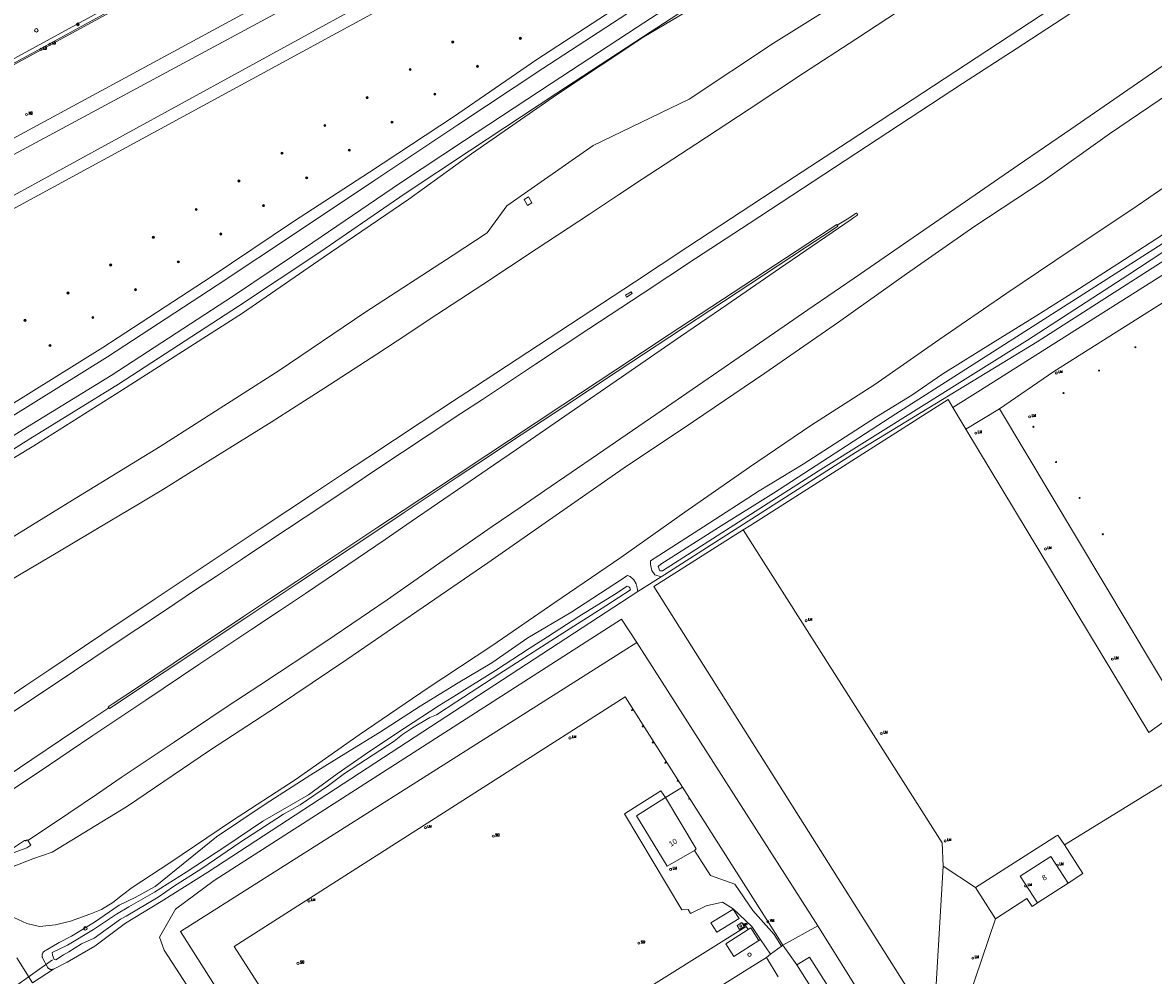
# Model space of a CAD drawing. Header units: metres. Extents: x 138165 to 154469, y 480134 to 494189.
# Tile 186 of 256: x 146522 to 146788, y 485467 to 485691. Entities that reach past the tile are written whole.
import ezdxf

# ---------------------------------------------------------------- set-up
doc = ezdxf.new("R2010")
doc.units = ezdxf.units.M
doc.header["$LTSCALE"] = 0.001
doc.header["$MEASUREMENT"] = 0
for name, color, linetype, lineweight in [('Level 5', 7, 'Continuous', 0), ('TOP-L-duiker', 7, 'Continuous', 0), ('TOP-L-terrein schutting raster hek leuning', 7, 'Continuous', 0), ('TOP-L-topo objecten punt', 7, 'Continuous', 0), ('TOP-L-topo objecten vlak', 7, 'Continuous', 0), ('TOP-T-topo huisnummering naamgeving', 7, 'Continuous', 0)]:
    doc.layers.add(name, color=color, linetype=linetype, lineweight=lineweight)
doc.styles.add('Style-INTL_ISO', font='INTL_ISO.shx')
doc.styles.add('Style-STANDARD', font='STANDARD.shx')

# ---------------------------------------------------------------- blocks, each defined once
blk = doc.blocks.new('129')
at = {"layer": 'TOP-L-topo objecten punt', "color": 7, "linetype": 'Continuous', "lineweight": 0}
blk.add_circle((0, 0), 0.025, dxfattribs=at)
at = {"layer": 'TOP-L-topo objecten punt', "color": 7, "linetype": 'Continuous', "lineweight": 0, "style": 'Style-STANDARD'}
blk.add_text('SO', height=0.06, dxfattribs=at).set_placement((0.0483, 0))
blk = doc.blocks.new('*U13')
at = {"layer": 'Level 5', "color": 7, "linetype": 'Continuous', "lineweight": 0}
blk.add_circle((0, 0), 0.0415, dxfattribs=at)
blk = doc.blocks.new('150')
at = {"layer": 'Level 5', "color": 7, "linetype": 'Continuous', "lineweight": 0}
blk.add_blockref('*U13', (0, 0), dxfattribs=at)
blk = doc.blocks.new('73')
at = {"layer": 'TOP-L-topo objecten punt', "color": 7, "linetype": 'Continuous', "lineweight": 0}
blk.add_circle((0, 0), 0.025, dxfattribs=at)
at = {"layer": 'TOP-L-topo objecten punt', "color": 7, "linetype": 'Continuous', "lineweight": 0, "style": 'Style-STANDARD'}
blk.add_text('WP', height=0.06, dxfattribs=at).set_placement((0.0483, 0))
blk = doc.blocks.new('16')
at = {"layer": 'TOP-L-topo objecten punt', "color": 7, "linetype": 'Continuous', "lineweight": 0}
blk.add_circle((0, 0), 0.025, dxfattribs=at)
at = {"layer": 'TOP-L-topo objecten punt', "color": 7, "linetype": 'Continuous', "lineweight": 0, "style": 'Style-STANDARD'}
blk.add_text('LM', height=0.06, dxfattribs=at).set_placement((0.0483, 0))
blk = doc.blocks.new('10')
at = {"layer": 'TOP-L-topo objecten punt', "linetype": 'Continuous', "lineweight": 0}
blk.add_circle((0, 0), 0.0125, dxfattribs=at)
blk = doc.blocks.new('28')
at = {"layer": 'TOP-L-topo objecten punt', "color": 7, "linetype": 'Continuous', "lineweight": 0}
blk.add_circle((0, 0), 0.025, dxfattribs=at)
at = {"layer": 'TOP-L-topo objecten punt', "color": 7, "linetype": 'Continuous', "lineweight": 0, "style": 'Style-STANDARD'}
blk.add_text('VM', height=0.06, dxfattribs=at).set_placement((0.0483, 0))
blk = doc.blocks.new('24')
at = {"layer": 'TOP-L-topo objecten punt', "color": 7, "linetype": 'Continuous', "lineweight": 0}
for radius in [0.025, 0.0182, 0.0115, 0.005]:
    blk.add_circle((0, 0), radius, dxfattribs=at)
blk = doc.blocks.new('121')
at = {"layer": 'TOP-L-topo objecten punt', "color": 7, "linetype": 'Continuous', "lineweight": 0}
blk.add_circle((0, 0), 0.025, dxfattribs=at)
at = {"layer": 'TOP-L-topo objecten punt', "color": 7, "linetype": 'Continuous', "lineweight": 0, "style": 'Style-STANDARD'}
blk.add_text('LD', height=0.06, dxfattribs=at).set_placement((0.0483, 0))
blk = doc.blocks.new('39')
at = {"layer": 'TOP-L-topo objecten punt', "color": 7, "linetype": 'Continuous', "lineweight": 0}
for p, q in [((0.0175, 0.0175), (-0.0175, 0.0175)), ((-0.0175, 0.0175), (-0.0175, -0.0175)), ((0.0175, 0.0175), (0.0175, -0.0175)), ((0.0175, -0.0175), (-0.0175, -0.0175))]:
    blk.add_line(p, q, dxfattribs=at)
blk.add_circle((0, 0), 0.0332, dxfattribs=at)
blk = doc.blocks.new('14')
at = {"layer": 'TOP-L-topo objecten punt', "color": 7, "linetype": 'Continuous', "lineweight": 0}
blk.add_circle((0, 0), 0.025, dxfattribs=at)
at = {"layer": 'TOP-L-topo objecten punt', "color": 7, "linetype": 'Continuous', "lineweight": 0, "style": 'Style-STANDARD'}
blk.add_text('VB', height=0.06, dxfattribs=at).set_placement((0.0483, 0))
blk = doc.blocks.new('11')
at = {"layer": 'TOP-L-topo objecten punt', "color": 7, "linetype": 'Continuous', "lineweight": 0}
blk.add_circle((0, 0), 0.025, dxfattribs=at)
at = {"layer": 'TOP-L-topo objecten punt', "color": 7, "linetype": 'Continuous', "lineweight": 0, "style": 'Style-STANDARD'}
blk.add_text('AB', height=0.06, dxfattribs=at).set_placement((0.0483, 0))

msp = doc.modelspace()

# ---------------------------------------------------------------- linework, layer by layer
at = {"layer": 'TOP-L-duiker', "flags": 128}
msp.add_lwpolyline([(146515.02, 485461.17), (146528.91, 485471.01)], dxfattribs=at)
at = {"layer": 'TOP-L-terrein schutting raster hek leuning', "flags": 128}
for points in [[(146509.05, 485675.95), (146602.17, 485726.78)], [(146746.95, 485604.94), (146925.02, 485717.66)], [(146764.77, 485500.14), (146745.78, 485488.01)], [(146684.98, 485477.53), (146690.22, 485480.75), (146689.1, 485482.57), (146688.88, 485482.93), (146688.76, 485482.86), (146683.64, 485479.71), (146684.98, 485477.53)], [(146692.39, 485478.14), (146687.11, 485474.79), (146688.98, 485471.83), (146694.86, 485475.55)]]:
    msp.add_lwpolyline(points, dxfattribs=at)
at = {"layer": 'TOP-L-topo objecten vlak', "flags": 128}
for points in [[(146481.5, 485568.07), (146483.53, 485568.2), (146501.96, 485579.8), (146523.58, 485593.47), (146544.44, 485606.31), (146572.62, 485624.71), (146591.76, 485637.33), (146611.82, 485651.16), (146626.88, 485661.16), (146647.4, 485674.77), (146667.82, 485688.08), (146688.59, 485701.69), (146707.39, 485713.87), (146729.7, 485728.42), (146749.68, 485741.27), (146762.41, 485749.77), (146768.89, 485754.09), (146789.37, 485767.48), (146811.7, 485782.11), (146832.47, 485795.31), (146854.62, 485809.54), (146857.63, 485811.47), (146862.39, 485815.16), (146863.29, 485816.36)], [(146480.76, 485569.18), (146482.14, 485570.06), (146500.81, 485582.29), (146522.05, 485595.66), (146542.73, 485608.41), (146571.45, 485627.09), (146590.13, 485639.67), (146610.67, 485653.68), (146625.73, 485663.6), (146646.13, 485677.01), (146666.26, 485690.25), (146687.12, 485703.86), (146706.33, 485716.33), (146728.16, 485730.56), (146748.52, 485744.07), (146760.95, 485752.23), (146767.51, 485756.53), (146788.33, 485769.96), (146810.47, 485784.45), (146831.24, 485797.7), (146853.19, 485811.65), (146858.36, 485814.55)], [(146615.49, 485703.15), (146489.22, 485634), (146446.8, 485611.8), (146441.6, 485608.97), (146441.26, 485608.72), (146440.99, 485608.4), (146440.8, 485608.03), (146440.7, 485607.62), (146440.7, 485607.43), (146440.7, 485607.19), (146440.8, 485606.78), (146440.99, 485606.41), (146441.27, 485606.09), (146441.61, 485605.84), (146442, 485605.68), (146442.42, 485605.62), (146442.65, 485605.64), (146443.88, 485606.31), (146762.62, 485779.72)], [(146770.97, 485766.65), (146762.74, 485761.5), (146757.52, 485758.01), (146742.61, 485748.05), (146723.26, 485734.7), (146703.03, 485721.76), (146683.53, 485709.09), (146663.82, 485696.35), (146642.75, 485682.62), (146623.12, 485669.2), (146603.4, 485656.15), (146585.58, 485644.58), (146566.2, 485631.54), (146540.73, 485614.97), (146517.93, 485600.67), (146497.09, 485587.36), (146477.67, 485574.65), (146471.75, 485570.62)], [(146763.26, 485748.34), (146750.39, 485740.16), (146730.87, 485726.54), (146708.28, 485712.92), (146689.12, 485700.57), (146667.9, 485688), (146647.56, 485674.5), (146627.34, 485660.46), (146612.62, 485649.8), (146592.51, 485636.12), (146573.6, 485623.06), (146545.41, 485605.03), (146524.53, 485591.87), (146502.97, 485578.85), (146483.73, 485566.39), (146479.02, 485563.05), (146475.21, 485557.2), (146474.62, 485550.45), (146476.26, 485544.6), (146479.05, 485540.44)], [(146508.52, 485676.66), (146515.73, 485680.61), (146534.42, 485690.84), (146602.06, 485727.78), (146603.56, 485728.73), (146605, 485729.77), (146606.37, 485730.91), (146607.66, 485732.14), (146608.86, 485733.45), (146609.97, 485734.83), (146610.99, 485736.29), (146611.53, 485737.31), (146612.15, 485738.28), (146612.86, 485739.2), (146613.65, 485740.04), (146614.51, 485740.81), (146615.43, 485741.5), (146616.41, 485742.11), (146631.45, 485750.28)], [(146431.98, 485612.61), (146498.37, 485648.8), (146611.76, 485709.95), (146654.79, 485733.16)], [(146771.61, 485734.25), (146760.04, 485726.68), (146739.16, 485713.04), (146718.92, 485699.42), (146698.36, 485686.47), (146678.52, 485673.31), (146655.93, 485662.4), (146635.7, 485648.27), (146631.03, 485641.88), (146623.1, 485636.67), (146602.34, 485623.16), (146582.2, 485609.54), (146554.26, 485591.69), (146532.66, 485578.42), (146512.14, 485565.81), (146491.94, 485551.88), (146487.66, 485548.79), (146487.28, 485545.82)], [(146508.52, 485676.66), (146509.05, 485675.59), (146602.39, 485726.39), (146602.67, 485726.57)], [(146932.35, 485724.05), (146930.74, 485726.28), (146929.54, 485725.72), (146913.27, 485714.75), (146860.79, 485680.77), (146806.24, 485645.78), (146760.29, 485616.32), (146717.56, 485590.3), (146671.94, 485561.07), (146670.68, 485560.26), (146666.42, 485557.56), (146565.45, 485491.63), (146554.49, 485484.75), (146546.11, 485479.6), (146538.91, 485474.21), (146532.4, 485470.46), (146529.16, 485468.85), (146524.26, 485465.59)], [(146671.94, 485561.07), (146717.56, 485590.3), (146760.29, 485616.32), (146806.24, 485645.78), (146860.79, 485680.77), (146913.27, 485714.75), (146929.54, 485725.72), (146930.74, 485726.28)], [(146740.48, 485600.83), (146746.95, 485604.94), (146925.02, 485717.66), (146929.36, 485720.36)], [(146610.04, 485713.11), (146496.94, 485651.76), (146430.21, 485615.51)], [(146766, 485696.22), (146753.45, 485687.99), (146740.91, 485679.76), (146728.37, 485671.54), (146715.83, 485663.31), (146703.29, 485655.07), (146690.75, 485646.83), (146678.21, 485638.58), (146665.69, 485630.33), (146653.15, 485622.11), (146640.61, 485613.87), (146628.08, 485605.65), (146622.9, 485602.24), (146615.53, 485597.4), (146603, 485589.11), (146597.34, 485585.36), (146590.5, 485580.81), (146578, 485572.5), (146571.83, 485568.4), (146565.51, 485564.19), (146560.57, 485560.89), (146553.03, 485555.86), (146540.55, 485547.53), (146528.11, 485539.14), (146522.7, 485535.51), (146515.61, 485530.75)], [(146516.8, 485558.91), (146529.78, 485566.6), (146542.43, 485574.12), (146549.12, 485578.14), (146555, 485581.68), (146560.25, 485584.92), (146567.7, 485589.55), (146580.32, 485597.44), (146586.16, 485601.14), (146592.72, 485605.33), (146605.12, 485613.35), (146612.18, 485618.01), (146617.47, 485621.51), (146630.01, 485629.79), (146642.55, 485638.06), (146655.11, 485646.33), (146661.92, 485650.82), (146667.46, 485654.49), (146680.05, 485662.74), (146692.6, 485670.99), (146705.39, 485679.43), (146717.66, 485687.46), (146730.22, 485695.69)], [(146665.45, 485694.44), (146644.16, 485680.57), (146624.2, 485667.29), (146604.63, 485654.32), (146586.99, 485642.47), (146567.62, 485629.57), (146541.9, 485612.8), (146518.97, 485598.52), (146498.26, 485585.38), (146479.14, 485573.24), (146473.87, 485570.01), (146476.14, 485566.23), (146479.9, 485568.63)], [(146517.59, 485527.87), (146524.73, 485532.67), (146530.04, 485536.24), (146542.51, 485544.6), (146554.99, 485552.92), (146562.81, 485558.13), (146567.48, 485561.24), (146573.56, 485565.29), (146579.97, 485569.56), (146592.46, 485577.85), (146599.37, 485582.45), (146604.94, 485586.16), (146617.44, 485594.49), (146624.89, 485599.43), (146629.94, 485602.77), (146642.45, 485611.05), (146654.97, 485619.32), (146667.49, 485627.59), (146680.03, 485635.84), (146692.57, 485644.07), (146705.11, 485652.31), (146717.65, 485660.54), (146730.2, 485668.76), (146742.75, 485676.98), (146755.3, 485685.19), (146767.92, 485693.4)], [(146518.64, 485493.62), (146519.72, 485492.98), (146524.33, 485494.74), (146528.9, 485496.34), (146546.53, 485507.1), (146565.85, 485520.21), (146581.83, 485530.67), (146598.07, 485541.65), (146614.52, 485552.92), (146631.19, 485564.36), (146647.28, 485575.51), (146663.02, 485586.49), (146679.55, 485597.53), (146696.32, 485608.95), (146713.57, 485620.94), (146729.55, 485632.31), (146745.65, 485643.47), (146761.66, 485654.06), (146777.26, 485665.16), (146795.95, 485677.87), (146802.42, 485682.28)], [(146792.92, 485683.33), (146780.52, 485674.79), (146768.17, 485666.29), (146755.81, 485657.8), (146743.46, 485649.3), (146731.11, 485640.8), (146718.75, 485632.3), (146706.4, 485623.8), (146694.05, 485615.3), (146681.73, 485606.83), (146669.43, 485598.34), (146656.97, 485589.84), (146644.57, 485581.31), (146639.07, 485577.53), (146632.25, 485572.84), (146619.92, 485564.3), (146613.81, 485560), (146607.53, 485555.66), (146595.1, 485547.2), (146588.94, 485543.06), (146582.29, 485538.67), (146577.64, 485535.61), (146570.01, 485530.56), (146557.53, 485522.21), (146545.08, 485513.84), (146539.28, 485509.9), (146532.81, 485505.52), (146524.27, 485499.8), (146523.17, 485499.07)], [(146853.25, 485665.76), (146845.09, 485660.96), (146804.48, 485634.79), (146764.18, 485609.32), (146751.39, 485600.52)], [(146798.26, 485658.24), (146782.49, 485647.4), (146768.28, 485637.89), (146752.89, 485627.59), (146737.13, 485616.72), (146722.09, 485606.28), (146707.06, 485596.61), (146692.69, 485586.82), (146677.52, 485576.21), (146662.44, 485565.58), (146646.99, 485555.03), (146632.12, 485544.79), (146617.16, 485534.96), (146600.96, 485523.89), (146585.96, 485513.36), (146570.97, 485503.63), (146556.47, 485493.8), (146547.65, 485488.02), (146545.35, 485486.27), (146543.13, 485484.47), (146540.48, 485482.87), (146537.74, 485481.77), (146533.16, 485480.14), (146529.63, 485479.25), (146525.92, 485478.82), (146522.94, 485479.57), (146519.87, 485480.95)], [(146789.64, 485639.29), (146737.85, 485606.27), (146727.06, 485599.33), (146698.31, 485580.69), (146685.41, 485572.62), (146671.89, 485564.05), (146671.22, 485563.45), (146671.61, 485562.49), (146672.21, 485562.49), (146708.8, 485585.9), (146758, 485616.71), (146781.59, 485631.94), (146817.21, 485655.38)], [(146640.73, 485650.34), (146641.54, 485649), (146640.54, 485648.36), (146639.72, 485649.71), (146640.73, 485650.34)], [(146512.73, 485506.57), (146526.01, 485515.37), (146532.82, 485519.96), (146538.44, 485523.75), (146550.86, 485532.09), (146563.34, 485540.44), (146571.1, 485545.59), (146575.8, 485548.71), (146582.24, 485553.03), (146588.35, 485557.12), (146600.77, 485565.55), (146607.08, 485569.85), (146613.18, 485574.02), (146625.57, 485582.51), (146632.56, 485587.32), (146637.93, 485591.01), (146650.29, 485599.51), (146662.65, 485608.01), (146675.01, 485616.5), (146687.37, 485624.99), (146699.72, 485633.49), (146712.08, 485641.99), (146716.53, 485645.04), (146717.22, 485645.53), (146717.91, 485645.99), (146718.02, 485646.1), (146718.08, 485646.17), (146718.07, 485646.26), (146718.01, 485646.38), (146717.9, 485646.48), (146717.8, 485646.53), (146717.71, 485646.51), (146717.61, 485646.45), (146717.34, 485646.27), (146717.18, 485646.17), (146716.82, 485645.94), (146716.7, 485645.86), (146715.6, 485645.16), (146713.31, 485643.69)], [(146713.31, 485643.69), (146713.19, 485643.85), (146711.41, 485642.68), (146698.88, 485634.46), (146686.36, 485626.22), (146673.83, 485617.98), (146661.31, 485609.72), (146648.8, 485601.46), (146636.29, 485593.18), (146630.95, 485589.64), (146623.79, 485584.9), (146611.29, 485576.61), (146605.4, 485572.7), (146598.8, 485568.32), (146586.31, 485560.01), (146580.16, 485555.92), (146573.83, 485551.7), (146569.28, 485548.66), (146561.35, 485543.38), (146548.88, 485535.06), (146543.23, 485531.28), (146542.04, 485530.49), (146542.2, 485530.24)], [(146713.31, 485643.69), (146713.45, 485643.48), (146711.71, 485642.33), (146706.1, 485638.64), (146699.18, 485634.09), (146686.6, 485625.79), (146673.98, 485617.46), (146661.58, 485609.29), (146649.07, 485601.02), (146636.56, 485592.75), (146631.26, 485589.24), (146624.04, 485584.47), (146611.58, 485576.18), (146605.57, 485572.19), (146599.09, 485567.9), (146586.6, 485559.59), (146580.46, 485555.51), (146574.12, 485551.29), (146569.47, 485548.2), (146561.64, 485542.98), (146549.17, 485534.66), (146543.45, 485530.82), (146542.33, 485530.1), (146542.2, 485530.24)], [(146791.51, 485642.62), (146779.21, 485634.66), (146769.1, 485628.14), (146760.2, 485622.48), (146749.91, 485616.15), (146738.08, 485608.78), (146730.8, 485603.78), (146722.55, 485598.67), (146713.92, 485593.08), (146705.26, 485587.56), (146694.96, 485581.27), (146681.91, 485572.78), (146671.35, 485566.1), (146669.39, 485564.83), (146669.42, 485563.95), (146669.74, 485562.56), (146670.42, 485561.54), (146671.94, 485561.07)], [(146663.8, 485626.8), (146663.52, 485627.22), (146664.85, 485628.07), (146665.1, 485627.64), (146663.8, 485626.8)], [(146740.48, 485600.83), (146739.33, 485602.75), (146692.99, 485573.23), (146691.23, 485572.11)], [(146743.53, 485595.78), (146740.48, 485600.83)], [(146743.53, 485595.78), (146751.39, 485600.52)], [(146751.39, 485600.52), (146793.77, 485529.68), (146786.52, 485524.48), (146743.53, 485595.78)], [(146735.93, 485454.62), (146670.24, 485558.78), (146691.23, 485572.11)], [(146691.23, 485572.11), (146737.98, 485498.52), (146738.19, 485493.07)], [(146766.65, 485498.04), (146887.38, 485572.36)], [(146666.42, 485557.56), (146666.3, 485558.49), (146666.04, 485559.41), (146665.51, 485560.34), (146664.68, 485561.13), (146664.02, 485561.37), (146661.03, 485559.44), (146650.69, 485552.7), (146640.59, 485546.7), (146632.13, 485540.86), (146624.21, 485536.11), (146615.32, 485530.68), (146605.79, 485524.45), (146597.82, 485519.57), (146589.64, 485514.49), (146578.89, 485507.57), (146567.48, 485499.95), (146553.04, 485488.29), (146548.37, 485485.7), (146544.63, 485483.86), (146538.83, 485479.87), (146533.42, 485476.55), (146530.51, 485475.1), (146527.49, 485473.32), (146527.13, 485473.1), (146527.03, 485473.04), (146526.95, 485472.97), (146526.86, 485472.9), (146526.79, 485472.82), (146526.72, 485472.73), (146526.66, 485472.64), (146526.61, 485472.54), (146526.57, 485472.43), (146526.53, 485472.33), (146526.51, 485472.22), (146526.49, 485472.11), (146526.49, 485472), (146526.49, 485471.89), (146526.5, 485471.78), (146526.52, 485471.67), (146526.56, 485471.56), (146526.6, 485471.46), (146526.64, 485471.36), (146527.67, 485469.48), (146527.77, 485469.29), (146527.82, 485469.22), (146527.87, 485469.14), (146527.93, 485469.07), (146527.99, 485469.01), (146528.06, 485468.96), (146528.14, 485468.9), (146528.21, 485468.86), (146528.29, 485468.82), (146528.38, 485468.79), (146528.46, 485468.77), (146528.55, 485468.75), (146528.64, 485468.74), (146528.73, 485468.74), (146528.82, 485468.75), (146528.91, 485468.76), (146529, 485468.79), (146529.08, 485468.82), (146529.16, 485468.85)], [(146666.42, 485557.56), (146670.68, 485560.26), (146671.94, 485561.07)], [(146531.54, 485472.19), (146532.81, 485472.9), (146535.74, 485474.77), (146538.73, 485476.12), (146544.94, 485480.6), (146546.28, 485481.25), (146553.75, 485485.78), (146557.37, 485488.23), (146564.04, 485492.52), (146572.94, 485498.6), (146583.18, 485505.25), (146587.12, 485507.49), (146593.77, 485511.98), (146597.56, 485514.81), (146609.17, 485522.41), (146611.14, 485523.99), (146613.49, 485525.53), (146617.57, 485528.01), (146619.14, 485528.6), (146623.91, 485531.76), (146633.78, 485538.16), (146647.96, 485547.28), (146658.95, 485554.25), (146664.7, 485557.97), (146664.54, 485558.44), (146664.37, 485558.72), (146663.97, 485558.83), (146660.98, 485556.9), (146652.62, 485551.69), (146645.22, 485546.94), (146640.96, 485544.17), (146633.02, 485539.05), (146623.85, 485533.34), (146619.77, 485530.77), (146609.63, 485524.14), (146602.51, 485519.34), (146595.8, 485514.77), (146589.06, 485509.84), (146578.34, 485503.6), (146569.63, 485497.7), (146560.33, 485491.61), (146552.92, 485486.92), (146546.9, 485483.45), (146543.98, 485481.79), (146538.6, 485478.13), (146532.48, 485474.47), (146528.87, 485472.76), (146528.95, 485472.12), (146529.35, 485471.1), (146529.75, 485471), (146531.54, 485472.19)], [(146529.16, 485468.85), (146532.4, 485470.46), (146538.91, 485474.21), (146546.11, 485479.6), (146554.49, 485484.75), (146565.45, 485491.63), (146666.42, 485557.56)], [(146614.36, 485381.83), (146555.19, 485473.32), (146554.07, 485476.31), (146557.82, 485482.95), (146566.94, 485489.68), (146662.65, 485551.06), (146666.23, 485545.6)], [(146719.61, 485375.09), (146716.2, 485356.19), (146618.51, 485383.72), (146558.98, 485477.68), (146666.23, 485545.6)], [(146666.23, 485545.6), (146708.76, 485479)], [(146676.91, 485511.64), (146663.47, 485532.8), (146571.66, 485474.16), (146603.97, 485423.78)], [(146542.2, 485530.24), (146536.57, 485526.48), (146531.06, 485522.79), (146524.11, 485518.14), (146515.06, 485512.08)], [(146672.98, 485509.14), (146671.84, 485510.76), (146663.35, 485505.32), (146676.8, 485482.75), (146678.24, 485482.81), (146678.8, 485481.88), (146682.51, 485483.71), (146686.38, 485484.58), (146688.88, 485483), (146693.2, 485478.84), (146695.27, 485475.82)], [(146679.73, 485496.72), (146673.33, 485493.02), (146666.11, 485504.88), (146672.98, 485509.14)], [(146672.98, 485509.14), (146676.91, 485511.64)], [(146679.73, 485496.72), (146680.19, 485497.14), (146672.98, 485509.14)], [(146676.91, 485511.64), (146690.17, 485490.76), (146698.78, 485477.2), (146700.51, 485474.48)], [(146516.02, 485494.87), (146520.04, 485497.53), (146522.38, 485499.08), (146522.49, 485499.1), (146522.61, 485499), (146522.7, 485499), (146522.87, 485499.11), (146523.06, 485499.23), (146523.17, 485499.07)], [(146523.17, 485499.07), (146523.89, 485497.96), (146522.95, 485497.32), (146521.19, 485496.68), (146519.93, 485496.26), (146519.22, 485496.07)], [(146766.65, 485498.04), (146765.14, 485500.36), (146764.77, 485500.14), (146745.78, 485488.01)], [(146700.21, 485474.26), (146698.45, 485476.99), (146693.48, 485482.58), (146689.22, 485488.82), (146683.55, 485490.84), (146679.73, 485496.72)], [(146767.53, 485489.07), (146771.01, 485491.34), (146766.65, 485498.04)], [(146760.32, 485484.39), (146756.25, 485490.65), (146763.46, 485495.34), (146767.53, 485489.07)], [(146738.19, 485493.07), (146735.93, 485454.62)], [(146745.78, 485488.01), (146738.19, 485493.07)], [(146745.78, 485488.01), (146750.45, 485480.64)], [(146760.32, 485484.39), (146767.53, 485489.07)], [(146750.45, 485480.64), (146757.87, 485485.41), (146759.06, 485483.57), (146760.32, 485484.39)], [(146738.09, 485449.64), (146744.08, 485461.69), (146750.45, 485480.64)], [(146695.27, 485475.82), (146694.86, 485475.55), (146692.98, 485478.52), (146692.39, 485478.14), (146691.92, 485478.86), (146603.97, 485423.78)], [(146689.8, 485479.1), (146690.33, 485478.15), (146691.51, 485478.82), (146690.92, 485479.81), (146689.8, 485479.1)], [(146708.76, 485479), (146700.51, 485474.48)], [(146730.79, 485443.62), (146708.76, 485479)], [(146695.27, 485475.82), (146697.65, 485472.33)], [(146697.65, 485472.33), (146696.65, 485471.57)], [(146697.65, 485472.33), (146700.21, 485474.26)], [(146700.51, 485474.48), (146700.21, 485474.26)], [(146700.51, 485474.48), (146703.78, 485469.82)], [(146524.26, 485465.59), (146520.53, 485471.49)], [(146608.66, 485416.33), (146692.73, 485469.11), (146696.65, 485471.57)], [(146696.65, 485471.57), (146699.45, 485466.99)], [(146703.78, 485469.82), (146706.8, 485471.63), (146728.26, 485437.9)], [(146703.78, 485469.82), (146722.54, 485440.18)], [(146524.26, 485465.59), (146529.16, 485468.85)]]:
    msp.add_lwpolyline(points, dxfattribs=at)

# ---------------------------------------------------------------- block references
at = {"layer": 'TOP-L-topo objecten punt', "xscale": 10, "yscale": 10, "zscale": 10}
for name, p in [('150', (146525.15, 485689.5)), ('39', (146534.9, 485690.92)), ('24', (146638.84, 485687.64)), ('121', (146526.24, 485685.04)), ('121', (146528.33, 485686.23)), ('24', (146622.97, 485686.75)), ('24', (146612.97, 485680.3)), ('24', (146628.79, 485681.06)), ('24', (146602.85, 485673.7)), ('24', (146618.77, 485674.49)), ('14', (146522.85, 485669.74)), ('11', (146522.85, 485669.74)), ('24', (146592.91, 485667.15)), ('24', (146608.69, 485667.91)), ('24', (146582.85, 485660.62)), ('24', (146598.66, 485661.35)), ('24', (146572.74, 485654.1)), ('24', (146588.64, 485654.83)), ('24', (146562.71, 485647.41)), ('24', (146578.51, 485648.31)), ('24', (146552.64, 485640.87)), ('24', (146568.47, 485641.64)), ('24', (146542.61, 485634.35)), ('24', (146558.49, 485635.1)), ('24', (146548.45, 485628.56)), ('24', (146532.59, 485627.77)), ('24', (146522.49, 485621.33)), ('24', (146538.41, 485621.99)), ('24', (146528.37, 485615.42)), ('10', (146783.33, 485615.01)), ('16', (146764.75, 485608.97)), ('10', (146774.81, 485609.53)), ('10', (146766.45, 485604.24)), ('16', (146758.5, 485598.65)), ('16', (146745.86, 485594.81)), ('10', (146759.37, 485596.31)), ('10', (146764.71, 485588.03)), ('10', (146770.23, 485579.59)), ('10', (146775.69, 485571.04)), ('16', (146762.21, 485567.6)), ('16', (146705.99, 485550.75)), ('16', (146777.94, 485541.7)), ('10', (146665.09, 485529.72)), ('10', (146667.6, 485525.9)), ('16', (146650.51, 485523.17)), ('16', (146723.64, 485524.23)), ('10', (146669.98, 485522.1)), ('10', (146672.93, 485517.36)), ('10', (146675.82, 485513.11)), ('10', (146678.56, 485508.88)), ('16', (146616.57, 485502.1)), ('129', (146632.5, 485500.07)), ('16', (146738.64, 485498.96)), ('16', (146765.04, 485493.27)), ('16', (146674.15, 485492.27)), ('16', (146757.55, 485488.39)), ('16', (146589.19, 485484.86)), ('28', (146697, 485479.97)), ('150', (146536.64, 485478.42)), ('73', (146690.64, 485478.97)), ('129', (146666.68, 485474.92)), ('150', (146692.67, 485472.24)), ('16', (146745.15, 485471.42)), ('129', (146586.62, 485470.19))]:
    msp.add_blockref(name, p, dxfattribs=at)

# ---------------------------------------------------------------- texts
at = {"layer": 'TOP-T-topo huisnummering naamgeving', "style": 'Style-INTL_ISO'}
for s, rotation, p in [('10', 31.7, (146674.23, 485497.57)), ('8', 31.6, (146761.86, 485489.57))]:
    msp.add_text(s, height=1.25, rotation=rotation, dxfattribs=at).set_placement(p)

doc.saveas('drawing.dxf')
